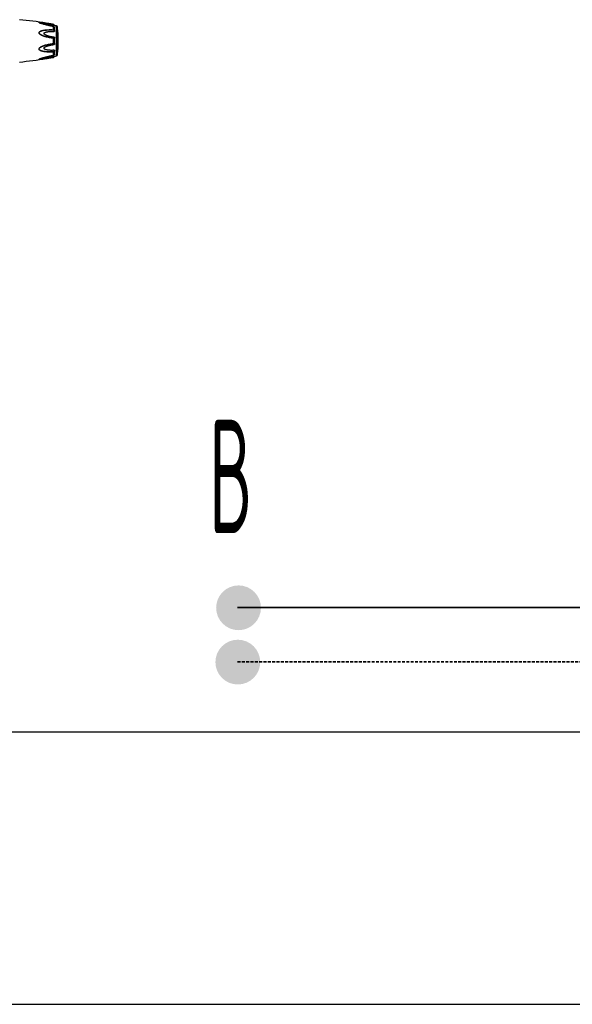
# Model space of a CAD drawing. Header units: millimetres. Extents: x 60394 to 199354, y 20895 to 166073.
# Tile 145 of 256: x 109407 to 110015, y 23395 to 24479. Entities that reach past the tile are written whole.
import ezdxf
from ezdxf.enums import TextEntityAlignment as Align

# ---------------------------------------------------------------- set-up
doc = ezdxf.new("R2010")
doc.units = ezdxf.units.MM
doc.linetypes.add('VERDECKT', pattern=[9.525, 6.35, -3.175])
for name, color, linetype, lineweight in [('JS_VYT_POPIS - OBECNĚ', 7, 'Continuous', 5), ('UT_SCHÉMA_PŘÍVOD', 10, 'Continuous', 35), ('UT_SCHÉMA_ZPÁTEČKA', 172, 'VERDECKT', 35)]:
    doc.layers.add(name, color=color, linetype=linetype, lineweight=lineweight)
doc.styles.add('VZT_POPIS', font='isocp.shx', dxfattribs={"width": 0.6, "height": 125})

msp = doc.modelspace()

# ---------------------------------------------------------------- hatches: boundary and pattern name
at = {"layer": 'UT_SCHÉMA_PŘÍVOD'}
msp.add_hatch(color=256, dxfattribs=at).paths.add_polyline_path([(109623, 23831.9, 1), (109672.3, 23831.9, 1)])
at = {"layer": 'UT_SCHÉMA_ZPÁTEČKA', "ltscale": 0.3}
msp.add_hatch(color=256, dxfattribs=at).paths.add_polyline_path([(109671.5, 23772.1, -1), (109622.2, 23772.1, -1)])

# ---------------------------------------------------------------- linework, layer by layer
at = {"color": 0, "linetype": 'Continuous'}
for p, q in [((109429.1, 24475.6), (109429.1, 24475.6)), ((109435.6, 24475.5), (109435.8, 24475.4)), ((109435.8, 24475.5), (109435.8, 24475.5)), ((109435.8, 24475.5), (109435.9, 24475.5)), ((109435.9, 24475.5), (109435.8, 24475.5)), ((109443.9, 24471.8), (109443.7, 24471.8)), ((109443.9, 24474.1), (109443.9, 24474.1)), ((109443.9, 24474), (109443.9, 24474)), ((109444.2, 24468.4), (109444.2, 24471.6)), ((109444.3, 24471.7), (109444.3, 24471.7)), ((109444.3, 24471.7), (109444.3, 24471.7)), ((109444.4, 24473.9), (109444.4, 24473.9)), ((109444.4, 24468.4), (109444.4, 24471.5)), ((109444.8, 24471.4), (109444.6, 24471.4)), ((109444.7, 24471.4), (109444.7, 24471.4)), ((109444.9, 24471.4), (109444.8, 24471.4)), ((109445.2, 24466.9), (109445.2, 24471)), ((109447.2, 24439.5), (109447.2, 24472.5)), ((109448.3, 24440.6), (109448.3, 24471.4)), ((109444.2, 24453.5), (109444.2, 24458.5)), ((109444.4, 24453.5), (109444.4, 24458.5)), ((109445.2, 24452.7), (109445.2, 24459.4)), ((109445.2, 24441), (109445.2, 24445.2)), ((109429.1, 24436.4), (109429.1, 24436.4)), ((109435.9, 24436.5), (109435.9, 24436.5)), ((109443.7, 24440.2), (109443.9, 24440.2)), ((109444.2, 24440.5), (109444.2, 24443.6)), ((109444.3, 24440.4), (109444.3, 24440.4)), ((109444.3, 24440.4), (109444.3, 24440.4)), ((109444.4, 24440.5), (109444.4, 24443.7)), ((109444.6, 24440.6), (109444.8, 24440.6)), ((109444.7, 24440.7), (109444.7, 24440.7)), ((109444.8, 24440.6), (109444.9, 24440.6))]:
    msp.add_line(p, q, dxfattribs=at)
for p, q in [((64740.6, 23695.4), (199354.4, 23695.4)), ((64740.6, 23395.4), (199354.4, 23395.4))]:
    msp.add_line(p, q)
for centre, radius, start, end in [((109355.7, 23982), 500, 80.7849, 84.1365), ((109432.6, 24484), 9.09, 246.3609, 247.4013), ((109433.5, 24486.4), 11.6, 247.4181, 248.2786), ((109443.6, 24470.4), 1.42, 75.2287, 78.791), ((109448, 24476.5), 6.13, 236.1693, 237.1241), ((109444.9, 24471.9), 0.564, 259.0707, 259.9327), ((109437, 24467.1), 10.1, 35.6084, 36.4199), ((109438, 24467.8), 8.8, 35.0395, 35.6116), ((109355.7, 23982), 499, 79.4371, 79.6778), ((109447, 24471.2), 1.3, 7.906, 79.4371), ((109337.3, 24456), 112, 352.094, 7.906), ((109355.7, 24930.1), 500, 275.8635, 279.2239), ((109432.6, 24427.8), 9.28, 112.3067, 113.5832), ((109433.6, 24425.5), 11.8, 111.7794, 112.3431), ((109443.6, 24441.7), 1.53, 281.267, 282.0205), ((109442.4, 24445.9), 8.13, 280.4499, 280.9409), ((109444.1, 24440.5), 0.085, 350.9157, 359.9563), ((109450.1, 24432.5), 9.8, 124.0491, 125.1691), ((109448.3, 24435.2), 6.61, 122.6489, 124.009), ((109437, 24444.9), 9.99, 323.6208, 324.6909), ((109355.7, 24930.1), 499, 280.3229, 280.5629), ((109438.3, 24444), 8.41, 324.7207, 325.0122), ((109447, 24440.8), 1.3, 280.5629, 352.094)]:
    msp.add_arc(centre, radius, start, end, dxfattribs=at)
for points, knots in [([(109428.9, 24475.7), (109428.8, 24475.7), (109428.7, 24475.8), (109428.5, 24475.9), (109428.3, 24476), (109428.3, 24476), (109428.2, 24476.1), (109428.2, 24476.2), (109428.2, 24476.2), (109428.2, 24476.3), (109428.3, 24476.3), (109428.3, 24476.3), (109428.4, 24476.3), (109428.5, 24476.3), (109428.7, 24476.4), (109428.9, 24476.4), (109429.2, 24476.4), (109429.5, 24476.3), (109429.7, 24476.3), (109430.1, 24476.3), (109430.6, 24476.2), (109431.3, 24476.2), (109431.9, 24476.1), (109432.5, 24476), (109433.2, 24475.9), (109433.8, 24475.8), (109434.7, 24475.7), (109435.4, 24475.6), (109435.8, 24475.5)], [0, 0, 0, 0, 0.02948, 0.055907, 0.078214, 0.087353, 0.094931, 0.105555, 0.109954, 0.115017, 0.121315, 0.129009, 0.138057, 0.148338, 0.172058, 0.199047, 0.228459, 0.259634, 0.292171, 0.325754, 0.395293, 0.467136, 0.540634, 0.615369, 0.691049, 0.767475, 0.844512, 1, 1, 1, 1]), ([(109443.9, 24458.8), (109443.2, 24458.9), (109441.7, 24459.1), (109439.6, 24459.5), (109437.8, 24459.9), (109436.4, 24460.2), (109435.3, 24460.5), (109434.2, 24460.8), (109433.2, 24461.2), (109432.2, 24461.6), (109431.1, 24462.1), (109430.3, 24462.5), (109429.7, 24462.9), (109429.3, 24463.2), (109428.9, 24463.6), (109428.5, 24464), (109428.3, 24464.4), (109428.2, 24464.7), (109428.2, 24465), (109428.2, 24465.2), (109428.3, 24465.6), (109428.5, 24465.9), (109428.9, 24466.3), (109429.3, 24466.5), (109429.7, 24466.8), (109430.3, 24467.1), (109431.2, 24467.4), (109432.2, 24467.6), (109433.2, 24467.8), (109434.2, 24468), (109435.3, 24468.1), (109436.4, 24468.2), (109437.8, 24468.3), (109439.6, 24468.4), (109441.7, 24468.4), (109443.2, 24468.3), (109443.9, 24468.3)], [0, 0, 0, 0, 0.063635, 0.127396, 0.191296, 0.223303, 0.255348, 0.287434, 0.319562, 0.351727, 0.383919, 0.416107, 0.432182, 0.448215, 0.464156, 0.479907, 0.495291, 0.502793, 0.510127, 0.517331, 0.52445, 0.538608, 0.552922, 0.567437, 0.582127, 0.596956, 0.626929, 0.657232, 0.687777, 0.718508, 0.74939, 0.780398, 0.811517, 0.874045, 0.936883, 1, 1, 1, 1]), ([(109429.1, 24475.6), (109429, 24475.7), (109428.9, 24475.7), (109428.7, 24475.8), (109428.5, 24475.9), (109428.4, 24476), (109428.3, 24476), (109428.3, 24476.1), (109428.3, 24476.1), (109428.3, 24476.2), (109428.3, 24476.2), (109428.3, 24476.2), (109428.4, 24476.3), (109428.4, 24476.3), (109428.6, 24476.3), (109428.7, 24476.3), (109428.9, 24476.3), (109429.2, 24476.3), (109429.5, 24476.3), (109430, 24476.3), (109430.6, 24476.2), (109431.2, 24476.1), (109431.8, 24476), (109432.4, 24476), (109433.1, 24475.9), (109433.7, 24475.8), (109434.6, 24475.6), (109435.2, 24475.5), (109435.6, 24475.5)], [0, 0, 0, 0, 0.03089, 0.059177, 0.083881, 0.094457, 0.103528, 0.11093, 0.116684, 0.121223, 0.125685, 0.131127, 0.137993, 0.146338, 0.156051, 0.17896, 0.205464, 0.234539, 0.265468, 0.331155, 0.400252, 0.471609, 0.544574, 0.618731, 0.693793, 0.769568, 0.845928, 1, 1, 1, 1]), ([(109443.9, 24459), (109443.2, 24459.1), (109441.8, 24459.3), (109439.6, 24459.7), (109437.8, 24460), (109436.4, 24460.4), (109435.4, 24460.7), (109434.3, 24461), (109433.3, 24461.3), (109432.3, 24461.7), (109431.3, 24462.2), (109430.3, 24462.7), (109429.5, 24463.2), (109429, 24463.6), (109428.7, 24464), (109428.5, 24464.3), (109428.4, 24464.5), (109428.3, 24464.7), (109428.2, 24465), (109428.3, 24465.2), (109428.4, 24465.5), (109428.6, 24465.9), (109429, 24466.2), (109429.4, 24466.5), (109429.8, 24466.7), (109430.3, 24466.9), (109430.8, 24467.1), (109431.4, 24467.3), (109432.3, 24467.5), (109433.3, 24467.7), (109434.3, 24467.8), (109435.4, 24467.9), (109436.4, 24468), (109437.9, 24468.1), (109439.6, 24468.1), (109441.8, 24468.1), (109443.2, 24468), (109443.9, 24468)], [0, 0, 0, 0, 0.063589, 0.127295, 0.191136, 0.223111, 0.255121, 0.287171, 0.319267, 0.351401, 0.383569, 0.41575, 0.447866, 0.463844, 0.479652, 0.487454, 0.495134, 0.502662, 0.51, 0.517195, 0.524298, 0.538439, 0.552765, 0.567303, 0.582017, 0.596869, 0.611832, 0.626888, 0.657217, 0.687781, 0.718525, 0.749415, 0.780427, 0.811548, 0.874072, 0.936899, 1, 1, 1, 1]), ([(109443.7, 24471.8), (109442.5, 24472.1), (109440.6, 24472.5), (109438, 24473.1), (109436.5, 24473.5), (109435.2, 24473.8), (109434.3, 24474), (109433.4, 24474.3), (109432.5, 24474.5), (109431.6, 24474.8), (109430.7, 24475.1), (109429.9, 24475.3), (109429.4, 24475.5), (109429.1, 24475.6)], [0, 0, 0, 0, 0.25737, 0.385747, 0.513657, 0.577329, 0.64069, 0.703648, 0.766063, 0.827658, 0.887975, 0.946116, 1, 1, 1, 1]), ([(109443.9, 24471.8), (109442.6, 24472), (109440.7, 24472.4), (109438.2, 24473), (109436.3, 24473.5), (109434.8, 24473.9), (109433.5, 24474.2), (109432.3, 24474.5), (109431.2, 24474.9), (109430, 24475.3), (109429.5, 24475.5), (109429.2, 24475.6)], [0, 0, 0, 0, 0.256646, 0.384673, 0.512244, 0.638988, 0.701822, 0.764153, 0.886175, 0.944757, 1, 1, 1, 1]), ([(109434.1, 24474.1), (109434.1, 24474.1), (109434, 24474.1), (109433.8, 24474.2), (109433.7, 24474.2), (109433.7, 24474.3), (109433.6, 24474.3), (109433.6, 24474.4), (109433.6, 24474.4), (109433.6, 24474.4), (109433.7, 24474.4), (109433.7, 24474.5), (109433.8, 24474.5), (109433.9, 24474.5), (109434.1, 24474.5), (109434.3, 24474.5), (109434.7, 24474.5), (109435, 24474.5), (109435.4, 24474.4), (109435.8, 24474.4), (109436.2, 24474.3), (109436.6, 24474.3), (109437, 24474.2), (109437.5, 24474.2), (109438.2, 24474.1), (109439, 24473.9), (109439.9, 24473.8), (109440.7, 24473.7), (109441.8, 24473.5), (109443.2, 24473.2), (109444.3, 24473), (109444.9, 24472.9)], [0, 0, 0, 0, 0.013224, 0.025246, 0.035584, 0.043707, 0.046793, 0.049242, 0.051265, 0.053246, 0.055591, 0.058505, 0.066098, 0.075763, 0.087038, 0.112872, 0.141444, 0.171707, 0.203125, 0.235343, 0.268137, 0.301392, 0.33501, 0.368911, 0.437385, 0.506544, 0.576211, 0.646269, 0.71663, 0.85801, 1, 1, 1, 1]), ([(109444.9, 24460.1), (109444.4, 24460.1), (109443.4, 24460.2), (109441.8, 24460.5), (109440.3, 24460.8), (109439, 24461.1), (109438, 24461.4), (109437.3, 24461.6), (109436.5, 24461.9), (109435.8, 24462.2), (109435.2, 24462.5), (109434.8, 24462.8), (109434.4, 24463), (109434.1, 24463.2), (109433.9, 24463.5), (109433.7, 24463.8), (109433.6, 24464), (109433.6, 24464.2), (109433.6, 24464.4), (109433.7, 24464.6), (109433.9, 24464.8), (109434.1, 24465.1), (109434.4, 24465.3), (109434.8, 24465.4), (109435.2, 24465.6), (109435.8, 24465.8), (109436.5, 24466), (109437.3, 24466.1), (109438, 24466.2), (109438.8, 24466.3), (109439.5, 24466.4), (109440.5, 24466.4), (109441.8, 24466.5), (109443.4, 24466.4), (109444.4, 24466.4), (109444.9, 24466.4)], [0, 0, 0, 0, 0.063495, 0.12712, 0.190878, 0.25478, 0.286791, 0.31884, 0.350926, 0.383041, 0.415158, 0.431203, 0.447213, 0.463143, 0.478902, 0.4943, 0.5018, 0.509129, 0.516317, 0.523425, 0.537606, 0.551987, 0.566584, 0.581352, 0.596258, 0.626376, 0.656797, 0.687441, 0.718253, 0.749203, 0.780268, 0.811433, 0.874017, 0.936884, 1, 1, 1, 1]), ([(109435.8, 24475.4), (109437.2, 24475.2), (109439.9, 24474.7), (109442.6, 24474.2), (109443.9, 24474)], [0, 0, 0, 0, 0.497132, 1, 1, 1, 1]), ([(109435.9, 24475.5), (109437.2, 24475.3), (109439.9, 24474.8), (109442.6, 24474.3), (109443.9, 24474.1)], [0, 0, 0, 0, 0.496975, 1, 1, 1, 1]), ([(109443.9, 24474.1), (109442.6, 24474.3), (109439.9, 24474.8), (109437.2, 24475.3), (109435.9, 24475.5)], [0, 0, 0, 0, 0.502936, 1, 1, 1, 1]), ([(109444.4, 24473.9), (109444.4, 24474), (109444.3, 24474), (109444.2, 24474), (109444.1, 24474.1), (109444, 24474.1), (109443.9, 24474.1)], [0, 0, 0, 0, 0.265729, 0.479644, 0.722816, 1, 1, 1, 1]), ([(109443.9, 24474.1), (109443.9, 24474.1), (109443.9, 24474.1), (109443.9, 24474.1), (109443.9, 24474), (109443.9, 24474), (109443.9, 24474)], [0, 0, 0, 0, 0.078563, 0.274425, 0.586251, 1, 1, 1, 1]), ([(109443.9, 24474), (109444, 24474), (109444.1, 24474), (109444.2, 24474), (109444.3, 24474), (109444.4, 24473.9), (109444.4, 24473.9), (109444.4, 24473.9)], [0, 0, 0, 0, 0.33971, 0.636245, 0.862204, 0.94183, 1, 1, 1, 1]), ([(109443.9, 24474), (109444.1, 24473.8), (109444.4, 24473.5), (109444.7, 24473.2), (109444.9, 24473), (109444.9, 24472.9)], [0, 0, 0, 0, 0.588807, 0.825815, 1, 1, 1, 1]), ([(109444.1, 24471.7), (109444, 24471.7), (109444, 24471.7), (109444, 24471.8), (109443.9, 24471.8)], [0, 0, 0, 0, 0.246414, 1, 1, 1, 1]), ([(109443.9, 24471.8), (109443.9, 24471.8), (109443.9, 24471.8), (109443.9, 24471.8), (109443.9, 24471.8), (109443.9, 24471.8), (109443.9, 24471.8)], [0, 0, 0, 0, 0.428218, 0.741394, 0.932956, 1, 1, 1, 1]), ([(109443.9, 24468), (109444, 24468), (109444.1, 24468.1), (109444.2, 24468.1), (109444.4, 24468.2), (109444.4, 24468.3), (109444.4, 24468.4)], [0, 0, 0, 0, 0.291894, 0.562609, 0.798475, 1, 1, 1, 1]), ([(109443.9, 24468.3), (109444, 24468.3), (109444, 24468.3), (109444.1, 24468.3), (109444.2, 24468.3), (109444.2, 24468.4), (109444.2, 24468.4)], [0, 0, 0, 0, 0.287056, 0.554503, 0.787456, 1, 1, 1, 1]), ([(109443.9, 24468.3), (109443.9, 24468.2), (109443.9, 24468.1), (109443.9, 24468.1), (109443.9, 24468)], [0, 0, 0, 0, 0.467767, 1, 1, 1, 1]), ([(109443.9, 24468), (109444.1, 24467.8), (109444.6, 24467.3), (109444.8, 24466.7), (109444.9, 24466.4)], [0, 0, 0, 0, 0.500208, 1, 1, 1, 1]), ([(109444.3, 24471.7), (109444.3, 24471.7), (109444.2, 24471.7), (109444.2, 24471.7), (109444.1, 24471.7)], [0, 0, 0, 0, 0.247211, 1, 1, 1, 1]), ([(109444.2, 24471.6), (109444.2, 24471.6), (109444.2, 24471.7), (109444.1, 24471.7), (109444.1, 24471.7)], [0, 0, 0, 0, 0.225244, 1, 1, 1, 1]), ([(109444.1, 24471.7), (109444.1, 24471.7), (109444.1, 24471.7), (109444.1, 24471.7), (109444.1, 24471.7)], [0, 0, 0, 0, 0.241505, 1, 1, 1, 1]), ([(109444.2, 24471.6), (109444.2, 24471.6), (109444.2, 24471.6), (109444.2, 24471.6), (109444.2, 24471.6)], [0, 0, 0, 0, 0.225175, 1, 1, 1, 1]), ([(109444.2, 24471.6), (109444.2, 24471.6), (109444.3, 24471.6), (109444.4, 24471.5), (109444.4, 24471.5)], [0, 0, 0, 0, 0.258764, 1, 1, 1, 1]), ([(109444.2, 24468.4), (109444.2, 24468.4), (109444.3, 24468.4), (109444.4, 24468.4), (109444.4, 24468.4)], [0, 0, 0, 0, 0.266982, 1, 1, 1, 1]), ([(109444.6, 24471.4), (109444.6, 24471.5), (109444.5, 24471.5), (109444.4, 24471.6), (109444.3, 24471.7)], [0, 0, 0, 0, 0.212027, 1, 1, 1, 1]), ([(109444.4, 24471.5), (109444.4, 24471.5), (109444.4, 24471.6), (109444.3, 24471.6), (109444.3, 24471.7)], [0, 0, 0, 0, 0.468978, 1, 1, 1, 1]), ([(109445.1, 24473.1), (109445, 24473.1), (109444.8, 24473.4), (109444.6, 24473.7), (109444.4, 24473.9)], [0, 0, 0, 0, 0.221481, 1, 1, 1, 1]), ([(109444.6, 24471.4), (109444.6, 24471.4), (109444.5, 24471.4), (109444.4, 24471.5), (109444.4, 24471.5)], [0, 0, 0, 0, 0.242177, 1, 1, 1, 1]), ([(109444.4, 24468.4), (109444.5, 24468.2), (109444.8, 24467.8), (109445.1, 24467.3), (109445.2, 24466.9)], [0, 0, 0, 0, 0.246978, 1, 1, 1, 1]), ([(109444.8, 24471.4), (109444.8, 24471.4), (109444.8, 24471.4), (109444.8, 24471.4), (109444.8, 24471.4), (109444.7, 24471.4), (109444.7, 24471.4), (109444.7, 24471.4), (109444.7, 24471.4), (109444.7, 24471.4), (109444.6, 24471.4), (109444.6, 24471.4)], [0, 0, 0, 0, 0.050729, 0.053439, 0.064665, 0.125059, 0.230112, 0.374221, 0.553235, 0.763061, 1, 1, 1, 1]), ([(109445.2, 24471), (109445.2, 24471), (109445.1, 24471.1), (109444.9, 24471.2), (109444.8, 24471.2), (109444.7, 24471.3)], [0, 0, 0, 0, 0.189472, 0.420855, 1, 1, 1, 1]), ([(109444.9, 24471.4), (109444.9, 24471.4), (109444.9, 24471.4), (109444.8, 24471.4), (109444.8, 24471.4)], [0, 0, 0, 0, 0.213215, 1, 1, 1, 1]), ([(109445.2, 24472.9), (109445.1, 24472.9), (109445.1, 24472.9), (109445, 24472.9), (109444.9, 24472.9)], [0, 0, 0, 0, 0.14802, 1, 1, 1, 1]), ([(109444.9, 24471.4), (109444.9, 24471.4), (109445, 24471.4), (109445.1, 24471.3), (109445.2, 24471.2), (109445.2, 24471.1), (109445.2, 24471.1), (109445.2, 24471)], [0, 0, 0, 0, 0.19482, 0.35748, 0.608365, 0.813655, 1, 1, 1, 1]), ([(109445.2, 24466.9), (109445.2, 24466.8), (109445.2, 24466.7), (109445.2, 24466.6), (109445.1, 24466.5), (109445.1, 24466.4), (109445, 24466.4), (109444.9, 24466.4), (109444.9, 24466.4)], [0, 0, 0, 0, 0.238003, 0.476366, 0.597445, 0.721615, 0.853559, 1, 1, 1, 1]), ([(109444.9, 24460.1), (109444.9, 24459.9), (109444.8, 24459.7), (109444.5, 24459.4), (109444.2, 24459.2), (109444, 24459.1), (109443.9, 24459)], [0, 0, 0, 0, 0.272929, 0.523074, 0.761734, 1, 1, 1, 1]), ([(109444.4, 24458.5), (109444.4, 24458.6), (109444.4, 24458.7), (109444.3, 24458.9), (109444.1, 24459), (109444, 24459), (109443.9, 24459)], [0, 0, 0, 0, 0.250125, 0.500215, 0.750197, 1, 1, 1, 1]), ([(109443.9, 24458.8), (109443.9, 24458.9), (109443.9, 24458.9), (109443.9, 24459), (109443.9, 24459)], [0, 0, 0, 0, 0.583261, 1, 1, 1, 1]), ([(109444.2, 24458.5), (109444.2, 24458.6), (109444.2, 24458.7), (109444.1, 24458.8), (109444, 24458.8), (109444, 24458.8), (109443.9, 24458.8)], [0, 0, 0, 0, 0.249368, 0.500015, 0.750587, 1, 1, 1, 1]), ([(109444.2, 24458.5), (109444.2, 24458.5), (109444.3, 24458.5), (109444.4, 24458.5), (109444.4, 24458.5)], [0, 0, 0, 0, 0.284006, 1, 1, 1, 1]), ([(109445.2, 24459.4), (109445.1, 24459.2), (109444.9, 24458.8), (109444.6, 24458.6), (109444.4, 24458.5)], [0, 0, 0, 0, 0.522223, 1, 1, 1, 1]), ([(109444.9, 24460.1), (109444.9, 24460.1), (109445, 24460), (109445.1, 24460), (109445.1, 24459.9), (109445.2, 24459.7), (109445.2, 24459.6), (109445.2, 24459.4), (109445.2, 24459.4)], [0, 0, 0, 0, 0.125535, 0.252013, 0.377694, 0.502869, 0.751849, 1, 1, 1, 1]), ([(109443.9, 24443.8), (109443.2, 24443.7), (109441.7, 24443.7), (109439.6, 24443.7), (109437.8, 24443.7), (109436.4, 24443.8), (109435.3, 24443.9), (109434.2, 24444), (109433.2, 24444.2), (109432.2, 24444.4), (109431.2, 24444.7), (109430.3, 24445), (109429.7, 24445.2), (109429.3, 24445.5), (109428.9, 24445.8), (109428.6, 24446.1), (109428.4, 24446.3), (109428.3, 24446.6), (109428.2, 24446.8), (109428.2, 24447.1), (109428.3, 24447.6), (109428.5, 24448), (109428.9, 24448.4), (109429.3, 24448.8), (109429.7, 24449.1), (109430.3, 24449.5), (109431.1, 24450), (109432.2, 24450.4), (109433.2, 24450.8), (109434.2, 24451.2), (109435.6, 24451.6), (109437.4, 24452.1), (109439.6, 24452.6), (109441.7, 24452.9), (109443.2, 24453.1), (109443.9, 24453.2)], [0, 0, 0, 0, 0.063127, 0.125969, 0.188473, 0.219596, 0.250616, 0.281496, 0.312222, 0.342767, 0.373071, 0.403045, 0.417875, 0.432563, 0.447076, 0.461383, 0.468491, 0.475585, 0.482706, 0.489913, 0.504703, 0.520085, 0.535843, 0.551789, 0.567824, 0.583902, 0.616092, 0.648285, 0.680449, 0.712576, 0.744661, 0.808707, 0.872603, 0.936364, 1, 1, 1, 1]), ([(109443.9, 24444), (109443.2, 24444), (109441.8, 24443.9), (109440, 24443.9), (109438.6, 24443.9), (109437.5, 24444), (109436.4, 24444), (109435.4, 24444.1), (109434.3, 24444.2), (109433.3, 24444.4), (109432.3, 24444.6), (109431.3, 24444.8), (109430.5, 24445.1), (109429.8, 24445.3), (109429.4, 24445.6), (109429, 24445.8), (109428.7, 24446.1), (109428.5, 24446.4), (109428.3, 24446.6), (109428.3, 24446.8), (109428.2, 24447.1), (109428.3, 24447.6), (109428.6, 24448), (109429, 24448.4), (109429.4, 24448.8), (109429.8, 24449.1), (109430.5, 24449.5), (109431.3, 24449.9), (109432.3, 24450.3), (109433.3, 24450.7), (109434.3, 24451.1), (109435.4, 24451.4), (109436.4, 24451.7), (109437.8, 24452), (109439.6, 24452.4), (109441.8, 24452.7), (109443.2, 24452.9), (109443.9, 24453)], [0, 0, 0, 0, 0.063114, 0.125949, 0.157245, 0.188456, 0.219582, 0.250607, 0.281495, 0.312234, 0.342798, 0.373129, 0.40314, 0.417992, 0.432705, 0.447241, 0.461558, 0.468661, 0.475744, 0.482848, 0.490045, 0.504858, 0.520307, 0.536124, 0.552106, 0.56816, 0.584244, 0.616427, 0.648598, 0.680734, 0.712828, 0.744881, 0.776894, 0.808867, 0.872702, 0.936412, 1, 1, 1, 1]), ([(109444.9, 24445.7), (109444.4, 24445.7), (109443.4, 24445.6), (109441.8, 24445.6), (109440.5, 24445.6), (109439.5, 24445.7), (109438.8, 24445.7), (109438, 24445.8), (109437.3, 24445.9), (109436.5, 24446.1), (109435.8, 24446.2), (109435.2, 24446.4), (109434.8, 24446.6), (109434.4, 24446.8), (109434.1, 24447), (109433.9, 24447.2), (109433.7, 24447.4), (109433.6, 24447.7), (109433.6, 24447.8), (109433.6, 24448), (109433.7, 24448.3), (109433.8, 24448.5), (109434, 24448.7), (109434.2, 24448.9), (109434.4, 24449.1), (109434.8, 24449.3), (109435.2, 24449.6), (109435.8, 24449.9), (109436.5, 24450.2), (109437.3, 24450.4), (109438, 24450.7), (109439, 24451), (109440.3, 24451.3), (109441.8, 24451.6), (109443.4, 24451.8), (109444.4, 24451.9), (109444.9, 24452)], [0, 0, 0, 0, 0.063112, 0.125975, 0.188555, 0.219719, 0.250782, 0.281729, 0.312543, 0.343186, 0.373609, 0.403727, 0.418634, 0.433407, 0.448005, 0.462391, 0.476578, 0.483689, 0.490881, 0.498215, 0.505719, 0.521118, 0.528977, 0.536891, 0.552822, 0.568831, 0.584876, 0.616992, 0.649103, 0.681187, 0.713234, 0.745242, 0.809138, 0.87289, 0.93651, 1, 1, 1, 1]), ([(109443.9, 24453.2), (109444, 24453.2), (109444, 24453.2), (109444.1, 24453.3), (109444.2, 24453.4), (109444.2, 24453.5), (109444.2, 24453.5)], [0, 0, 0, 0, 0.249451, 0.500018, 0.750583, 1, 1, 1, 1]), ([(109443.9, 24453), (109444, 24453), (109444.1, 24453.1), (109444.3, 24453.2), (109444.4, 24453.3), (109444.4, 24453.5), (109444.4, 24453.5)], [0, 0, 0, 0, 0.249817, 0.499798, 0.74986, 1, 1, 1, 1]), ([(109443.9, 24453.2), (109443.9, 24453.2), (109443.9, 24453.1), (109443.9, 24453), (109443.9, 24453)], [0, 0, 0, 0, 0.582827, 1, 1, 1, 1]), ([(109443.9, 24453), (109444, 24453), (109444.2, 24452.9), (109444.5, 24452.7), (109444.8, 24452.4), (109444.9, 24452.1), (109444.9, 24452)], [0, 0, 0, 0, 0.238394, 0.476974, 0.727116, 1, 1, 1, 1]), ([(109444.9, 24445.7), (109444.9, 24445.5), (109444.7, 24444.9), (109444.3, 24444.4), (109443.9, 24444)], [0, 0, 0, 0, 0.247925, 1, 1, 1, 1]), ([(109444.2, 24453.5), (109444.2, 24453.5), (109444.3, 24453.5), (109444.4, 24453.5), (109444.4, 24453.5)], [0, 0, 0, 0, 0.284019, 1, 1, 1, 1]), ([(109444.4, 24453.5), (109444.6, 24453.4), (109444.9, 24453.2), (109445.1, 24452.9), (109445.2, 24452.7)], [0, 0, 0, 0, 0.477899, 1, 1, 1, 1]), ([(109445.2, 24445.2), (109445.2, 24445), (109445, 24444.5), (109444.7, 24444), (109444.4, 24443.7)], [0, 0, 0, 0, 0.251574, 1, 1, 1, 1]), ([(109445.2, 24452.7), (109445.2, 24452.6), (109445.2, 24452.5), (109445.2, 24452.3), (109445.1, 24452.2), (109445.1, 24452.1), (109445, 24452), (109444.9, 24452), (109444.9, 24452)], [0, 0, 0, 0, 0.248169, 0.497163, 0.622341, 0.748019, 0.874484, 1, 1, 1, 1]), ([(109444.9, 24445.7), (109444.9, 24445.7), (109445, 24445.7), (109445.1, 24445.6), (109445.1, 24445.6), (109445.2, 24445.5), (109445.2, 24445.3), (109445.2, 24445.2), (109445.2, 24445.2)], [0, 0, 0, 0, 0.146355, 0.278259, 0.402425, 0.523518, 0.761934, 1, 1, 1, 1]), ([(109435.9, 24436.5), (109435.4, 24436.4), (109434.8, 24436.3), (109433.9, 24436.2), (109433.2, 24436.1), (109432.6, 24436), (109431.9, 24435.9), (109431.3, 24435.8), (109430.7, 24435.8), (109430.2, 24435.7), (109429.8, 24435.7), (109429.5, 24435.7), (109429.2, 24435.7), (109429, 24435.7), (109428.7, 24435.7), (109428.5, 24435.7), (109428.4, 24435.7), (109428.3, 24435.7), (109428.3, 24435.7), (109428.2, 24435.8), (109428.2, 24435.8), (109428.2, 24435.8), (109428.2, 24435.9), (109428.2, 24435.9), (109428.3, 24436), (109428.4, 24436.1), (109428.5, 24436.1), (109428.7, 24436.2), (109428.8, 24436.3), (109428.9, 24436.3)], [0, 0, 0, 0, 0.155309, 0.232207, 0.308518, 0.38411, 0.45876, 0.532202, 0.604002, 0.673502, 0.707078, 0.73962, 0.77081, 0.800217, 0.827213, 0.851007, 0.8614, 0.870581, 0.878415, 0.8848, 0.889847, 0.894233, 0.899058, 0.905123, 0.912705, 0.92179, 0.943969, 0.970425, 1, 1, 1, 1]), ([(109435.9, 24436.6), (109435.5, 24436.5), (109434.8, 24436.4), (109433.9, 24436.3), (109433.3, 24436.2), (109432.6, 24436.1), (109432, 24436), (109431.3, 24435.9), (109430.7, 24435.8), (109430.1, 24435.8), (109429.6, 24435.7), (109429.2, 24435.7), (109429, 24435.7), (109428.8, 24435.7), (109428.6, 24435.7), (109428.5, 24435.7), (109428.4, 24435.8), (109428.3, 24435.8), (109428.3, 24435.8), (109428.3, 24435.9), (109428.3, 24435.9), (109428.3, 24435.9), (109428.3, 24436), (109428.4, 24436), (109428.5, 24436.1), (109428.7, 24436.2), (109428.9, 24436.3), (109429, 24436.4), (109429.1, 24436.4)], [0, 0, 0, 0, 0.153439, 0.229445, 0.304902, 0.379707, 0.453642, 0.526452, 0.597735, 0.666841, 0.732698, 0.763801, 0.793118, 0.81995, 0.843381, 0.853458, 0.862207, 0.869459, 0.875128, 0.87961, 0.884095, 0.889726, 0.896977, 0.905865, 0.916254, 0.94079, 0.969089, 1, 1, 1, 1]), ([(109429.1, 24436.4), (109429.4, 24436.5), (109429.9, 24436.7), (109430.7, 24437), (109431.6, 24437.3), (109432.8, 24437.6), (109434.3, 24438), (109436.8, 24438.7), (109439.9, 24439.4), (109442.5, 24439.9), (109443.7, 24440.2)], [0, 0, 0, 0, 0.054079, 0.112293, 0.172626, 0.23422, 0.359577, 0.486553, 0.742745, 1, 1, 1, 1]), ([(109429.2, 24436.5), (109429.5, 24436.6), (109430, 24436.8), (109431.2, 24437.2), (109432.6, 24437.6), (109434.5, 24438.1), (109437, 24438.7), (109440.1, 24439.5), (109442.6, 24440), (109443.9, 24440.3)], [0, 0, 0, 0, 0.055213, 0.113792, 0.23581, 0.360995, 0.487722, 0.743348, 1, 1, 1, 1]), ([(109444.9, 24439.1), (109444.3, 24439), (109443.2, 24438.8), (109441.8, 24438.5), (109440.7, 24438.4), (109439.9, 24438.2), (109439, 24438.1), (109438.2, 24438), (109437.5, 24437.9), (109437, 24437.8), (109436.6, 24437.7), (109436.2, 24437.7), (109435.8, 24437.6), (109435.4, 24437.6), (109435, 24437.6), (109434.7, 24437.5), (109434.3, 24437.5), (109434.1, 24437.5), (109433.9, 24437.5), (109433.8, 24437.5), (109433.7, 24437.6), (109433.6, 24437.6), (109433.6, 24437.6), (109433.6, 24437.6), (109433.6, 24437.7), (109433.6, 24437.7), (109433.7, 24437.7), (109433.8, 24437.8), (109433.9, 24437.8), (109434, 24437.9), (109434.1, 24438), (109434.1, 24438)], [0, 0, 0, 0, 0.142006, 0.283398, 0.353765, 0.423828, 0.493495, 0.562647, 0.631121, 0.66502, 0.698626, 0.731869, 0.764656, 0.796849, 0.828224, 0.858442, 0.886945, 0.912611, 0.92378, 0.93331, 0.940718, 0.943524, 0.945777, 0.947738, 0.949832, 0.952411, 0.955637, 0.963997, 0.974507, 0.98666, 1, 1, 1, 1]), ([(109443.9, 24438), (109443.2, 24437.9), (109441.6, 24437.6), (109438.9, 24437.1), (109436.9, 24436.8), (109435.9, 24436.6)], [0, 0, 0, 0, 0.251917, 0.627872, 1, 1, 1, 1]), ([(109435.9, 24436.5), (109437.3, 24436.7), (109439.9, 24437.2), (109442.6, 24437.7), (109443.9, 24437.9)], [0, 0, 0, 0, 0.497068, 1, 1, 1, 1]), ([(109444.4, 24443.7), (109444.4, 24443.7), (109444.4, 24443.8), (109444.2, 24443.9), (109444.1, 24444), (109444, 24444), (109443.9, 24444)], [0, 0, 0, 0, 0.201639, 0.43756, 0.708236, 1, 1, 1, 1]), ([(109443.9, 24443.8), (109443.9, 24443.8), (109443.9, 24443.9), (109443.9, 24444), (109443.9, 24444)], [0, 0, 0, 0, 0.467922, 1, 1, 1, 1]), ([(109444.2, 24443.6), (109444.2, 24443.6), (109444.2, 24443.7), (109444.1, 24443.7), (109444, 24443.8), (109444, 24443.8), (109443.9, 24443.8)], [0, 0, 0, 0, 0.212614, 0.445637, 0.713059, 1, 1, 1, 1]), ([(109443.9, 24440.3), (109443.9, 24440.3), (109443.9, 24440.3), (109443.9, 24440.2), (109443.9, 24440.2), (109443.9, 24440.2), (109443.9, 24440.2)], [0, 0, 0, 0, 0.428099, 0.741246, 0.932847, 1, 1, 1, 1]), ([(109444.9, 24439.1), (109444.9, 24439), (109444.7, 24438.9), (109444.5, 24438.6), (109444.2, 24438.3), (109444, 24438.1), (109443.9, 24438)], [0, 0, 0, 0, 0.174298, 0.411219, 0.692021, 1, 1, 1, 1]), ([(109444.4, 24438.1), (109444.4, 24438.1), (109444.4, 24438.1), (109444.3, 24438.1), (109444.2, 24438), (109444.1, 24438), (109444, 24438), (109443.9, 24438)], [0, 0, 0, 0, 0.057868, 0.137343, 0.363312, 0.660033, 1, 1, 1, 1]), ([(109443.9, 24437.9), (109443.9, 24437.9), (109443.9, 24437.9), (109443.9, 24438), (109443.9, 24438), (109443.9, 24438), (109443.9, 24438)], [0, 0, 0, 0, 0.078467, 0.274376, 0.586265, 1, 1, 1, 1]), ([(109444, 24437.9), (109444, 24437.9), (109444.1, 24438), (109444.2, 24438), (109444.3, 24438), (109444.4, 24438.1), (109444.4, 24438.1)], [0, 0, 0, 0, 0.273626, 0.507992, 0.727544, 1, 1, 1, 1]), ([(109444.1, 24440.3), (109444.1, 24440.3), (109444.2, 24440.3), (109444.2, 24440.3), (109444.3, 24440.4)], [0, 0, 0, 0, 0.254193, 1, 1, 1, 1]), ([(109444.1, 24440.3), (109444.1, 24440.3), (109444.2, 24440.4), (109444.2, 24440.4), (109444.2, 24440.4)], [0, 0, 0, 0, 0.308636, 1, 1, 1, 1]), ([(109444.1, 24440.3), (109444.1, 24440.3), (109444.1, 24440.3), (109444.1, 24440.3), (109444.1, 24440.3)], [0, 0, 0, 0, 0.257368, 1, 1, 1, 1]), ([(109444.2, 24443.6), (109444.2, 24443.6), (109444.3, 24443.6), (109444.4, 24443.6), (109444.4, 24443.7)], [0, 0, 0, 0, 0.267018, 1, 1, 1, 1]), ([(109444.2, 24440.5), (109444.2, 24440.5), (109444.3, 24440.5), (109444.4, 24440.5), (109444.4, 24440.5)], [0, 0, 0, 0, 0.258792, 1, 1, 1, 1]), ([(109444.3, 24440.4), (109444.3, 24440.4), (109444.4, 24440.5), (109444.5, 24440.5), (109444.6, 24440.6)], [0, 0, 0, 0, 0.283099, 1, 1, 1, 1]), ([(109444.3, 24440.4), (109444.3, 24440.4), (109444.4, 24440.4), (109444.4, 24440.5), (109444.4, 24440.5)], [0, 0, 0, 0, 0.53106, 1, 1, 1, 1]), ([(109444.4, 24438.1), (109444.5, 24438.2), (109444.7, 24438.5), (109444.9, 24438.7), (109445.1, 24439)], [0, 0, 0, 0, 0.274505, 1, 1, 1, 1]), ([(109444.6, 24440.6), (109444.6, 24440.6), (109444.7, 24440.6), (109444.7, 24440.6), (109444.8, 24440.7)], [0, 0, 0, 0, 0.632551, 1, 1, 1, 1]), ([(109444.7, 24440.7), (109444.8, 24440.8), (109444.9, 24440.9), (109445.1, 24441), (109445.2, 24441), (109445.2, 24441)], [0, 0, 0, 0, 0.577794, 0.80943, 1, 1, 1, 1]), ([(109444.7, 24440.7), (109444.8, 24440.7), (109444.8, 24440.7), (109444.9, 24440.7), (109444.9, 24440.6)], [0, 0, 0, 0, 0.296315, 1, 1, 1, 1]), ([(109445.2, 24441), (109445.2, 24441), (109445.2, 24440.9), (109445.2, 24440.8), (109445.1, 24440.7), (109445, 24440.7), (109444.9, 24440.7), (109444.9, 24440.6)], [0, 0, 0, 0, 0.186516, 0.391937, 0.642812, 0.805374, 1, 1, 1, 1]), ([(109444.9, 24439.1), (109444.9, 24439.1), (109445, 24439.1), (109445.1, 24439.1), (109445.2, 24439.1)], [0, 0, 0, 0, 0.376124, 1, 1, 1, 1])]:
    msp.add_open_spline(points, degree=3, knots=knots, dxfattribs=at)
for points in [[(109444.1, 24471.7), (109444.1, 24471.8), (109444.1, 24471.8), (109444, 24471.8)], [(109443.9, 24440.2), (109444, 24440.2), (109444, 24440.3), (109444.1, 24440.3)], [(109443.9, 24440.3), (109443.9, 24440.3), (109444, 24440.3), (109444, 24440.3)], [(109444, 24440.3), (109444, 24440.3), (109444, 24440.3), (109444.1, 24440.3)]]:
    msp.add_open_spline(points, degree=3, dxfattribs=at)
at = {"layer": 'UT_SCHÉMA_PŘÍVOD', "ltscale": 0.5}
msp.add_line((109646.5, 23832.3), (110366, 23832.3), dxfattribs=at)
at = {"layer": 'UT_SCHÉMA_ZPÁTEČKA', "ltscale": 0.5}
msp.add_line((110297.5, 23772.3), (109646.5, 23772.3), dxfattribs=at)

# ---------------------------------------------------------------- texts
at = {"layer": 'JS_VYT_POPIS - OBECNĚ', "style": 'VZT_POPIS', "width": 0.5}
msp.add_text('B', height=125, dxfattribs=at).set_placement((109663.2, 23976.6), align=Align.MIDDLE_RIGHT)

doc.saveas('drawing.dxf')
